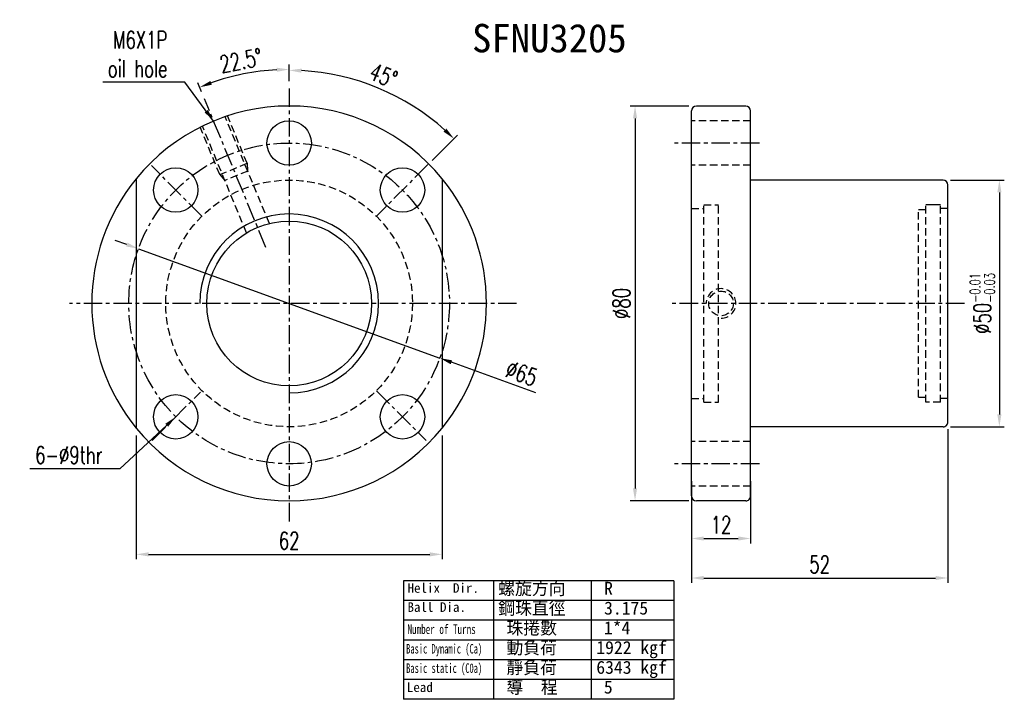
# Model space of a CAD drawing. Extents: x 487 to 808, y 33 to 377.
import ezdxf
from ezdxf.enums import TextEntityAlignment as Align

# ---------------------------------------------------------------- set-up
doc = ezdxf.new("R2010")
doc.units = 0
doc.header["$LTSCALE"] = 3
doc.header["$MEASUREMENT"] = 0
doc.linetypes.add('CENTER', pattern=[2, 1.25, -0.25, 0.25, -0.25])
doc.linetypes.add('DASHED', pattern=[0.75, 0.5, -0.25])
for name, color, linetype in [('CHA', 2, 'CONTINUOUS'), ('CL', 1, 'CENTER'), ('DIM', 4, 'CONTINUOUS'), ('HID', 2, 'DASHED'), ('OUT', 3, 'CONTINUOUS')]:
    doc.layers.add(name, color=color, linetype=linetype)
doc.styles.add('DIM-7', font='SIMPLEX.shx', dxfattribs={"width": 0.7, "bigfont": 'chineset.shx'})
doc.styles.add('T', font='txt')
doc.dimstyles.new('CNS', dxfattribs={"dimtxt": 3.5, "dimasz": 2.5, "dimexe": 1, "dimexo": 1.5, "dimgap": 0.09, "dimtad": 0, "dimdsep": 46, "dimtxsty": 'DIM-7', "dimcen": 0.09, "dimclrd": 1, "dimclre": 1, "dimclrt": 4, "dimadec": 0, "dimazin": 0, "dimtfac": 1, "dimtix": 1, "dimtmove": 2, "dimatfit": 3, "dimfxl": 1, "dimtvp": 0.971429, "dimtolj": 1, "dimarcsym": 0})

# ---------------------------------------------------------------- blocks, each defined once
blk = doc.blocks.new('*D19')
at = {"layer": 'DIM', "color": 0, "lineweight": -2, "transparency": 16777216}
for p, q in [((797.44, 137.95), (808.36, 137.95)), ((807.36, 135.45), (807.36, 90.45)), ((797.44, 87.95), (808.36, 87.95))]:
    blk.add_line(p, q, dxfattribs=at)
at = {"layer": 'DIM', "color": 0, "transparency": 16777216}
for points in [[(806.94, 135.45), (807.78, 135.45), (807.36, 137.95)], [(806.94, 90.45), (807.78, 90.45), (807.36, 87.95)]]:
    blk.add_solid(points, dxfattribs=at)
at = {"layer": 'DIM', "color": 0, "transparency": 16777216, "insert": (803.91, 112.95), "char_height": 3.5, "attachment_point": 5, "rotation": 90, "style": 'DIM-7'}
blk.add_mtext('\\A1;%%C50{\\H2.100000;\\S-0.01^ -0.03;}', dxfattribs=at)
blk = doc.blocks.new('*D20')
at = {"layer": 'DIM', "color": 0, "lineweight": -2, "transparency": 16777216}
for p, q in [((663.39, 158.01), (663.39, 161.36)), ((645.63, 155.81), (644.86, 157.67))]:
    blk.add_line(p, q, dxfattribs=at)
blk.add_arc((663.39, 112.95), 47.41, 93.0216, 109.4784, dxfattribs=at)
at = {"layer": 'DIM', "color": 0, "transparency": 16777216}
for points in [[(660.88, 160.71), (660.9, 159.88), (663.39, 160.36)], [(647.73, 157.26), (647.43, 158.03), (645.25, 156.75)]]:
    blk.add_solid(points, dxfattribs=at)
at = {"layer": 'DIM', "color": 0, "transparency": 16777216, "insert": (653.6, 162.14), "char_height": 3.5, "attachment_point": 5, "rotation": 11.25, "style": 'DIM-7'}
blk.add_mtext('\\A1;22.5°', dxfattribs=at)
blk = doc.blocks.new('*D21')
at = {"layer": 'DIM', "color": 0, "lineweight": -2, "transparency": 16777216}
for p, q in [((630.49, 124.88), (628.13, 125.73)), ((632.84, 124.03), (693.94, 101.87)), ((713.41, 94.81), (696.29, 101.02))]:
    blk.add_line(p, q, dxfattribs=at)
at = {"layer": 'DIM', "color": 0, "transparency": 16777216}
for points in [[(630.63, 125.27), (630.34, 124.49), (632.84, 124.03)], [(696.43, 101.41), (696.15, 100.62), (693.94, 101.87)]]:
    blk.add_solid(points, dxfattribs=at)
at = {"layer": 'DIM', "color": 0, "transparency": 16777216, "insert": (710.51, 98.79), "char_height": 3.5, "attachment_point": 5, "rotation": 340.0699, "style": 'DIM-7'}
blk.add_mtext('\\A1;∅65', dxfattribs=at)
blk = doc.blocks.new('*D14')
at = {"layer": 'DIM', "color": 0, "linetype": 'Continuous', "lineweight": -2, "transparency": 16777216}
for p, q in [((744.44, 152.95), (732.51, 152.95)), ((733.51, 150.45), (733.51, 75.45)), ((744.44, 72.95), (732.51, 72.95))]:
    blk.add_line(p, q, dxfattribs=at)
at = {"layer": 'DIM', "color": 0, "linetype": 'Continuous', "transparency": 16777216}
for points in [[(733.09, 150.45), (733.92, 150.45), (733.51, 152.95)], [(733.09, 75.45), (733.92, 75.45), (733.51, 72.95)]]:
    blk.add_solid(points, dxfattribs=at)
at = {"layer": 'DIM', "color": 0, "linetype": 'Continuous', "transparency": 16777216, "insert": (730.76, 112.95), "char_height": 3.5, "attachment_point": 5, "rotation": 90, "style": 'DIM-7'}
blk.add_mtext('\\A1;%%C80', dxfattribs=at)
blk = doc.blocks.new('*D15')
at = {"layer": 'DIM', "color": 0, "linetype": 'Continuous', "lineweight": -2, "transparency": 16777216}
for p, q in [((744.94, 76.95), (744.94, 64.32)), ((756.94, 76.95), (756.94, 64.32)), ((747.44, 65.32), (754.44, 65.32))]:
    blk.add_line(p, q, dxfattribs=at)
at = {"layer": 'DIM', "color": 0, "linetype": 'Continuous', "transparency": 16777216}
for points in [[(747.44, 65.73), (747.44, 64.9), (744.94, 65.32)], [(754.44, 65.73), (754.44, 64.9), (756.94, 65.32)]]:
    blk.add_solid(points, dxfattribs=at)
at = {"layer": 'DIM', "color": 0, "linetype": 'Continuous', "transparency": 16777216, "insert": (750.94, 68.07), "char_height": 3.5, "attachment_point": 5, "style": 'DIM-7'}
blk.add_mtext('\\A1;12', dxfattribs=at)
blk = doc.blocks.new('*D16')
at = {"layer": 'DIM', "color": 0, "linetype": 'Continuous', "lineweight": -2, "transparency": 16777216}
for p, q in [((796.94, 87.45), (796.94, 56.31)), ((744.94, 72.45), (744.94, 56.31)), ((747.44, 57.31), (794.44, 57.31))]:
    blk.add_line(p, q, dxfattribs=at)
at = {"layer": 'DIM', "color": 0, "linetype": 'Continuous', "transparency": 16777216}
for points in [[(747.44, 57.73), (747.44, 56.89), (744.94, 57.31)], [(794.44, 57.73), (794.44, 56.89), (796.94, 57.31)]]:
    blk.add_solid(points, dxfattribs=at)
at = {"layer": 'DIM', "color": 0, "linetype": 'Continuous', "transparency": 16777216, "insert": (770.94, 60.06), "char_height": 3.5, "attachment_point": 5, "style": 'DIM-7'}
blk.add_mtext('\\A1;52', dxfattribs=at)
blk = doc.blocks.new('*D17')
at = {"layer": 'DIM', "color": 0, "linetype": 'Continuous', "lineweight": -2, "transparency": 16777216}
for p, q in [((632.39, 86.17), (632.39, 61.1)), ((694.39, 86.17), (694.39, 61.1)), ((634.89, 62.1), (691.89, 62.1))]:
    blk.add_line(p, q, dxfattribs=at)
at = {"layer": 'DIM', "color": 0, "linetype": 'Continuous', "transparency": 16777216}
for points in [[(634.89, 62.52), (634.89, 61.68), (632.39, 62.1)], [(691.89, 62.52), (691.89, 61.68), (694.39, 62.1)]]:
    blk.add_solid(points, dxfattribs=at)
at = {"layer": 'DIM', "color": 0, "linetype": 'Continuous', "transparency": 16777216, "insert": (663.39, 64.85), "char_height": 3.5, "attachment_point": 5, "style": 'DIM-7'}
blk.add_mtext('\\A1;62', dxfattribs=at)
blk = doc.blocks.new('*D18')
at = {"layer": 'DIM', "color": 0, "lineweight": -2, "transparency": 16777216}
for p, q in [((663.39, 158.01), (663.39, 161.18)), ((692.38, 141.94), (697.49, 147.05))]:
    blk.add_line(p, q, dxfattribs=at)
blk.add_arc((663.39, 112.95), 47.23, 48.0332, 86.9668, dxfattribs=at)
at = {"layer": 'DIM', "color": 0, "transparency": 16777216}
for points in [[(665.88, 159.69), (665.9, 160.53), (663.39, 160.18)], [(695.26, 148.37), (694.68, 147.76), (696.78, 146.34)]]:
    blk.add_solid(points, dxfattribs=at)
at = {"layer": 'DIM', "color": 0, "transparency": 16777216, "insert": (682.52, 159.12), "char_height": 3.5, "attachment_point": 5, "rotation": 337.5, "style": 'DIM-7'}
blk.add_mtext('\\A1;45°', dxfattribs=at)

msp = doc.modelspace()

# ---------------------------------------------------------------- linework, layer by layer
at = {"layer": 'CL', "color": 7, "linetype": 'CENTER'}
for p, q in [((663.389, 156.513), (663.389, 68.602)), ((658.698, 124.272), (646.208, 154.424)), ((758.729, 145.447), (740.942, 145.447)), ((645.711, 130.625), (635.458, 140.877)), ((691.534, 141.092), (681.067, 130.625)), ((709.504, 112.947), (618.852, 112.947)), ((800.269, 112.947), (740.531, 112.947)), ((635.647, 85.205), (645.426, 94.984)), ((681.067, 95.269), (691.176, 85.159)), ((758.729, 80.447), (740.942, 80.447))]:
    msp.add_line(p, q, dxfattribs=at)
msp.add_circle((663.389, 112.947), 32.5, dxfattribs=at)
at = {"layer": 'DIM', "color": 7}
for p, q in [((741.349, 56.754), (686.593, 56.754)), ((686.593, 56.754), (686.593, 32.735)), ((704.845, 56.754), (704.845, 32.735)), ((724.597, 56.754), (724.597, 32.735)), ((741.349, 56.754), (741.349, 32.735)), ((741.349, 52.751), (686.593, 52.751)), ((741.349, 48.747), (686.593, 48.747)), ((741.349, 44.744), (686.593, 44.744)), ((741.349, 40.741), (686.593, 40.741)), ((741.349, 36.738), (686.593, 36.738)), ((741.349, 32.735), (686.593, 32.735))]:
    msp.add_line(p, q, dxfattribs=at)
at = {"layer": 'DIM', "color": 7, "linetype": 'Continuous'}
for radius, start, end in [(40, 140.80503, 219.19496), (40, 320.80502, 39.19497), (18.125, 269.99999, 179.99999)]:
    msp.add_arc((663.389, 112.947), radius, start, end, dxfattribs=at)
at = {"layer": 'HID', "color": 7, "linetype": 'DASHED'}
for p, q in [((659.38, 129.159), (650.434, 150.755)), ((654.871, 141.349), (650.896, 150.946)), ((756.942, 149.947), (744.942, 149.947)), ((649.328, 139.053), (645.353, 148.65)), ((654.76, 127.245), (645.815, 148.841)), ((649.328, 139.053), (654.871, 141.349)), ((654.984, 139.772), (650.364, 137.859)), ((654.871, 141.349), (654.984, 139.772)), ((756.942, 140.947), (744.942, 140.947)), ((649.328, 139.053), (650.364, 137.859)), ((744.942, 132.197), (747.442, 132.197)), ((747.442, 92.947), (747.442, 132.947)), ((747.442, 132.947), (750.442, 132.947)), ((750.442, 92.947), (750.442, 132.947)), ((790.942, 93.947), (790.942, 131.947)), ((790.942, 131.947), (792.442, 131.947)), ((792.442, 92.947), (792.442, 132.947)), ((795.442, 92.947), (795.442, 132.947)), ((796.942, 132.197), (795.442, 132.197)), ((790.942, 93.947), (792.442, 93.947)), ((744.942, 93.697), (747.442, 93.697)), ((747.442, 92.947), (750.442, 92.947)), ((795.442, 92.947), (792.442, 92.947)), ((796.942, 93.697), (795.442, 93.697)), ((756.942, 84.947), (744.942, 84.947)), ((756.942, 75.947), (744.942, 75.947))]:
    msp.add_line(p, q, dxfattribs=at)
at = {"layer": 'HID', "color": 7, "ltscale": 5}
msp.add_line((795.442, 132.947), (792.442, 132.947), dxfattribs=at)
at = {"layer": 'HID', "color": 7, "linetype": 'DASHED'}
for centre, radius in [((663.389, 112.947), 25), ((750.942, 112.947), 2.5)]:
    msp.add_circle(centre, radius, dxfattribs=at)
msp.add_arc((750.942, 112.947), 3, 269.99999, 179.99999, dxfattribs=at)
at = {"layer": 'OUT', "color": 7}
for p, q in [((744.942, 73.947), (744.942, 151.947)), ((755.942, 152.947), (745.942, 152.947)), ((756.942, 73.947), (756.942, 151.947)), ((632.389, 138.225), (632.389, 87.669)), ((694.389, 138.225), (694.389, 87.669)), ((795.942, 137.947), (756.942, 137.947)), ((796.942, 88.947), (796.942, 136.947)), ((795.942, 87.947), (756.942, 87.947)), ((755.942, 72.947), (745.942, 72.947))]:
    msp.add_line(p, q, dxfattribs=at)
for centre, radius in [((663.389, 145.447), 4.5), ((640.408, 135.928), 4.5), ((686.37, 135.928), 4.5), ((663.389, 112.947), 16.7), ((640.408, 89.966), 4.5), ((686.37, 89.966), 4.5), ((663.389, 80.447), 4.5)]:
    msp.add_circle(centre, radius, dxfattribs=at)
for centre, radius, start, end in [((663.389, 112.947), 40, 39.19497, 140.80503), ((745.942, 151.947), 1, 90, 179.99999), ((755.942, 151.947), 1, 0, 90), ((795.942, 136.947), 1, 0, 90), ((795.942, 88.947), 1, 269.99999, 0), ((663.389, 112.947), 40, 219.19496, 320.80502), ((745.942, 73.947), 1, 179.99999, 269.99999), ((755.942, 73.947), 1, 269.99999, 0)]:
    msp.add_arc(centre, radius, start, end, dxfattribs=at)

# ---------------------------------------------------------------- texts
at = {"layer": 'CHA', "color": 0, "style": 'T'}
msp.add_text('SFNU3205', height=5.76, dxfattribs=at).set_placement((716.142, 166.709), align=Align.MIDDLE)
at = {"layer": 'DIM', "color": 7, "style": 'T'}
for s, height, p in [('Helix  Dir.', 1.93536, (687.388, 54.318)), ('螺旋方向', 2.625, (705.773, 53.912)), ('R', 2.625, (727.231, 53.912)), ('Ball Dia.', 1.9354, (687.388, 50.453)), ('鋼珠直徑', 2.625, (705.773, 49.909)), ('3.175', 2.625, (727.231, 49.909)), ('珠捲數', 2.625, (707.44, 45.906)), ('1*4', 2.625, (727.191, 45.906)), ('動負荷', 2.625, (707.44, 41.903)), ('1922 kgf', 2.625, (725.653, 41.903)), ('靜負荷', 2.625, (707.44, 37.899)), ('6343 kgf', 2.625, (725.653, 37.899)), ('Lead', 1.9354, (687.25, 34.212)), ('導  程', 2.625, (707.44, 33.896)), ('5', 2.625, (727.191, 33.896))]:
    msp.add_text(s, height=height, dxfattribs=at).set_placement(p)
for s, width, p in [('Number of Turns', 0.7, (687.388, 45.965)), ('Basic Dynamic (Ca)', 0.65, (687.112, 42.01)), ('Basic static (C0a)', 0.65, (687.112, 38.08))]:
    msp.add_text(s, height=1.93536, dxfattribs=dict(at, width=width)).set_placement(p)
at = {"layer": 'DIM', "color": 7, "char_height": 3.5, "attachment_point": 6, "style": 'DIM-7'}
for s, insert in [('M6X1P\\Poil hole', (638.72, 163.431)), ('6-%%c9thr', (625.555, 82.212))]:
    msp.add_mtext(s, dxfattribs=dict(at, insert=insert))

# ---------------------------------------------------------------- dimensions: what is measured, and where the dimension line sits
at = {"layer": 'DIM', "color": 7}
for base, line1, picture, middle in [((657.201, 159.953), ((658.698, 124.272), (646.208, 154.424)), '*D20', (653.603, 162.144)), ((687.003, 153.848), ((681.745, 131.303), (691.319, 140.877)), '*D18', (682.515, 159.121))]:
    dim = msp.add_angular_dim_2l(base=base, line1=line1, line2=((663.389, 156.513), (663.389, 68.602)), dimstyle='CNS', override={"dimgap": 1, "dimtad": 1, "dimclrd": 0, "dimclre": 0, "dimclrt": 0, "dimadec": 2, "dimazin": 2, "dimtmove": 1}, dxfattribs=at)
    dim.commit()
    dim.dimension.update_dxf_attribs({"geometry": picture, "text_midpoint": middle})
at = {"layer": 'DIM', "color": 7, "linetype": 'Continuous'}
dim = msp.add_linear_dim(base=(733.507, 72.947), p1=(745.942, 152.947), p2=(745.942, 72.947), angle=90, text='%%C<>', dimstyle='CNS', override={"dimgap": 1, "dimtad": 1, "dimclrd": 0, "dimclre": 0, "dimclrt": 0, "dimtmove": 1}, dxfattribs=at)
dim.commit()
dim.dimension.update_dxf_attribs({"geometry": '*D14', "text_midpoint": (730.757, 112.947)})
at = {"layer": 'DIM', "color": 7}
dim = msp.add_linear_dim(base=(807.359, 87.947), p1=(795.942, 137.947), p2=(795.942, 87.947), angle=90, text='%%C<>', dimstyle='CNS', override={"dimgap": 1, "dimtad": 1, "dimclrd": 0, "dimclre": 0, "dimclrt": 0, "dimtol": 1, "dimlim": 0, "dimtp": -0.01, "dimtm": 0.03, "dimtfac": 0.6, "dimtmove": 1}, dxfattribs=at)
dim.commit()
dim.dimension.update_dxf_attribs({"geometry": '*D19', "text_midpoint": (803.909, 112.947)})
dim = msp.add_diameter_dim_2p(p1=(632.835, 124.025), p2=(693.943, 101.869), dimstyle='CNS', override={"dimgap": 1, "dimtad": 1, "dimclrd": 0, "dimclre": 4, "dimclrt": 0, "dimtmove": 1}, dxfattribs=at)
dim.commit()
dim.dimension.update_dxf_attribs({"geometry": '*D21', "text_midpoint": (709.568, 96.203), "dimtype": 163})
at = {"layer": 'DIM', "color": 7, "linetype": 'Continuous'}
for base, p1, p2, picture, middle in [((796.942, 57.309), (744.942, 73.947), (796.942, 88.947), '*D16', (770.942, 60.059)), ((694.389, 62.1), (632.389, 87.669), (694.389, 87.669), '*D17', (663.389, 64.85))]:
    dim = msp.add_linear_dim(base=base, p1=p1, p2=p2, dimstyle='CNS', override={"dimgap": 1, "dimtad": 1, "dimclrd": 0, "dimclre": 0, "dimclrt": 0, "dimtmove": 1}, dxfattribs=at)
    dim.commit()
    dim.dimension.update_dxf_attribs({"geometry": picture, "text_midpoint": middle})
dim = msp.add_linear_dim(base=(756.942, 65.317), p1=(744.942, 78.447), p2=(756.942, 78.447), dimstyle='CNS', override={"dimgap": 1, "dimtad": 1, "dimclrd": 0, "dimclre": 0, "dimclrt": 0, "dimtmove": 1}, dxfattribs=at)
dim.commit()
dim.dimension.update_dxf_attribs({"geometry": '*D15', "text_midpoint": (750.942, 65.317), "dimtype": 160})

# ---------------------------------------------------------------- leaders
at = {"layer": 'DIM', "color": 7, "annotation_type": 0, "has_hookline": 1, "hookline_direction": 1}
for points, text_width in [([(648.082, 149.902), (642.22, 157.764), (639.72, 157.764)], 13.067), ([(640.408, 89.966), (629.055, 79.462), (626.555, 79.462)], 14.7)]:
    msp.add_leader(points, dimstyle='CNS', override={"dimgap": 1, "dimtad": 1, "dimclrd": 0, "dimclre": 4}, dxfattribs=dict(at, text_width=text_width))

doc.saveas('drawing.dxf')
